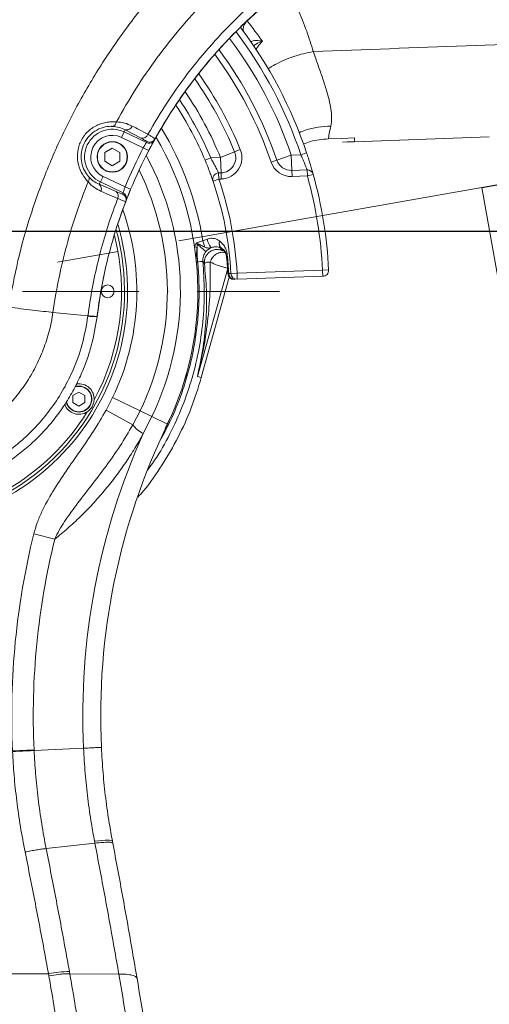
# Model space of a CAD drawing. Header units: millimetres. Extents: x 19214 to 26510, y -7957 to -532.
# Tile 136 of 150: x 22160 to 22313, y -2321 to -1999. Entities that reach past the tile are written whole.
import ezdxf

# ---------------------------------------------------------------- set-up
doc = ezdxf.new("R2010")
doc.units = ezdxf.units.MM
doc.header["$LTSCALE"] = 0.3175
doc.linetypes.add('ACAD_ISO10W100', pattern=[18, 12, -3, 0, -3])
doc.linetypes.add('CENTER', pattern=[50.8, 31.75, -6.35, 6.35, -6.35])
for name, color, linetype, lineweight in [('1轮廓实线层', 7, 'Continuous', 18), ('7标注层', 4, 'Continuous', 13), ('cen', 2, 'CENTER', 18), ('中心线', 4, 'ACAD_ISO10W100', 20)]:
    doc.layers.add(name, color=color, linetype=linetype, lineweight=lineweight)
doc.styles.add('标准汉字', font='gbenor.shx', dxfattribs={"bigfont": 'gbcbig.shx'})
doc.dimstyles.new('M1：18', dxfattribs={"dimscale": 18, "dimtxt": 3.5, "dimasz": 2.5, "dimexe": 2, "dimexo": 0, "dimgap": 1.5, "dimtad": 1, "dimdec": 1, "dimdsep": 46, "dimtxsty": '标准汉字', "dimcen": 5, "dimdle": 5, "dimclrd": 1, "dimclre": 1, "dimclrt": 256, "dimadec": 4, "dimazin": 2, "dimtfac": 1, "dimtdec": 1, "dimtmove": 0, "dimatfit": 3, "dimfxl": 1, "dimtolj": 1, "dimarcsym": 0})

# ---------------------------------------------------------------- blocks, each defined once
blk = doc.blocks.new('*D23')
at = {"layer": '7标注层', "color": 1, "lineweight": -2, "ltscale": 10, "transparency": 16777216}
for p, q in [((22118.02, -2008.55), (22118.02, -1561.34)), ((22311.04, -2053.51), (22636.23, -1996.17))]:
    blk.add_line(p, q, dxfattribs=at)
blk.add_arc((22118.02, -2087.55), 490.21, 15.2614, 84.7386, dxfattribs=at)
at = {"layer": '7标注层', "color": 1, "transparency": 16777216}
for points in [[(22163.31, -1591.91), (22162.62, -1606.89), (22118.02, -1597.34)], [(22583.62, -1960.15), (22598.26, -1956.87), (22600.78, -2002.42)]]:
    blk.add_solid(points, dxfattribs=at)
at = {"layer": 'Defpoints', "color": 0, "transparency": 16777216}
for p in [(22511.23, -1794.81), (22118.02, -2008.55), (22311.04, -2053.51), (22118.02, -2087.55), (22118.02, -2883.07)]:
    blk.add_point(p, dxfattribs=at)
at = {"layer": '7标注层', "transparency": 16777216, "insert": (22291.37, -1566.94), "char_height": 63, "attachment_point": 5, "rotation": 341.5828, "style": '标准汉字'}
blk.add_mtext('\\A1;80%%d', dxfattribs=at)
blk = doc.blocks.new('*D26')
at = {"layer": '7标注层', "color": 1, "lineweight": -2, "ltscale": 10, "transparency": 16777216}
for p, q in [((22118.02, -2029.32), (22118.02, -1641.83)), ((22868.02, -1808.73), (22868.02, -1641.83)), ((22163.02, -1677.83), (22823.02, -1677.83))]:
    blk.add_line(p, q, dxfattribs=at)
at = {"layer": '7标注层', "color": 1, "transparency": 16777216}
for points in [[(22163.02, -1670.33), (22163.02, -1685.33), (22118.02, -1677.83)], [(22823.02, -1685.33), (22823.02, -1670.33), (22868.02, -1677.83)]]:
    blk.add_solid(points, dxfattribs=at)
at = {"layer": 'Defpoints', "color": 0, "transparency": 16777216}
for p in [(22868.02, -1677.83), (22868.02, -1808.73), (22118.02, -2029.32)]:
    blk.add_point(p, dxfattribs=at)
at = {"layer": '7标注层', "transparency": 16777216, "insert": (22493.02, -1619.33), "char_height": 63, "attachment_point": 5, "style": '标准汉字'}
blk.add_mtext('\\A1;750', dxfattribs=at)
blk = doc.blocks.new('*D30')
at = {"layer": '7标注层', "color": 1, "lineweight": -2, "ltscale": 10, "transparency": 16777216}
for p, q in [((22118.02, -1312.58), (24046.52, -1312.58)), ((24010.52, -1357.58), (24010.52, -2772.55)), ((23623.2, -2817.55), (24046.52, -2817.55))]:
    blk.add_line(p, q, dxfattribs=at)
at = {"layer": '7标注层', "color": 1, "transparency": 16777216}
for points in [[(24018.02, -1357.58), (24003.02, -1357.58), (24010.52, -1312.58)], [(24003.02, -2772.55), (24018.02, -2772.55), (24010.52, -2817.55)]]:
    blk.add_solid(points, dxfattribs=at)
at = {"layer": 'Defpoints', "color": 0, "transparency": 16777216}
for p in [(22118.02, -1312.58), (23623.2, -2817.55), (24010.52, -2817.55)]:
    blk.add_point(p, dxfattribs=at)
at = {"layer": '7标注层', "transparency": 16777216, "insert": (23952.02, -2065.06), "char_height": 63, "attachment_point": 5, "rotation": 90, "style": '标准汉字'}
blk.add_mtext('\\A1;1505', dxfattribs=at)
blk = doc.blocks.new('*D32')
at = {"layer": '7标注层', "color": 1, "lineweight": -2, "ltscale": 10, "transparency": 16777216}
for p, q in [((21388.46, -2067.84), (23907.11, -2067.84)), ((23871.11, -2112.84), (23871.11, -2772.49)), ((23622.99, -2817.49), (23907.11, -2817.49))]:
    blk.add_line(p, q, dxfattribs=at)
at = {"layer": '7标注层', "color": 1, "transparency": 16777216}
for points in [[(23878.61, -2112.84), (23863.61, -2112.84), (23871.11, -2067.84)], [(23863.61, -2772.49), (23878.61, -2772.49), (23871.11, -2817.49)]]:
    blk.add_solid(points, dxfattribs=at)
at = {"layer": 'Defpoints', "color": 0, "transparency": 16777216}
for p in [(21388.46, -2067.84), (23622.99, -2817.49), (23871.11, -2817.49)]:
    blk.add_point(p, dxfattribs=at)
at = {"layer": '7标注层', "transparency": 16777216, "insert": (23812.61, -2442.66), "char_height": 63, "attachment_point": 5, "rotation": 90, "style": '标准汉字'}
blk.add_mtext('\\A1;749.7', dxfattribs=at)
blk = doc.blocks.new('*D36')
at = {"layer": '7标注层', "color": 1, "lineweight": -2, "ltscale": 10, "transparency": 16777216}
for p, q in [((22295.06, -1891.55), (20467.77, -1891.55)), ((20503.77, -1936.55), (20503.77, -2042.55)), ((21988.85, -2087.55), (20467.77, -2087.55))]:
    blk.add_line(p, q, dxfattribs=at)
at = {"layer": '7标注层', "color": 1, "transparency": 16777216}
for points in [[(20511.27, -1936.55), (20496.27, -1936.55), (20503.77, -1891.55)], [(20496.27, -2042.55), (20511.27, -2042.55), (20503.77, -2087.55)]]:
    blk.add_solid(points, dxfattribs=at)
at = {"layer": 'Defpoints', "color": 0, "transparency": 16777216}
for p in [(22295.06, -1891.55), (20503.77, -2087.55), (21988.85, -2087.55)]:
    blk.add_point(p, dxfattribs=at)
at = {"layer": '7标注层', "transparency": 16777216, "insert": (20445.27, -1989.55), "char_height": 63, "attachment_point": 5, "rotation": 90, "style": '标准汉字'}
blk.add_mtext('\\A1;196', dxfattribs=at)

msp = doc.modelspace()

# ---------------------------------------------------------------- linework, layer by layer
at = {"layer": '1轮廓实线层', "ltscale": 10}
for p, q in [((22193.066, -2037.17), (22193.928, -2035.367)), ((22194.252, -2034.688), (22193.928, -2035.367)), ((22193.928, -2035.367), (22201.193, -2038.841)), ((22199.442, -2037.408), (22194.252, -2034.688)), ((22313.438, -2037.01), (22269.257, -2038.552)), ((22200.161, -2040.563), (22193.066, -2037.17)), ((22201.934, -2041.488), (22203.805, -2038.006)), ((22266.849, -2038.636), (22265.372, -2038.688)), ((22269.257, -2038.552), (22266.849, -2038.636)), ((22269.257, -2037.594), (22269.257, -2038.435)), ((22269.257, -2038.435), (22269.257, -2038.446)), ((22269.257, -2038.446), (22269.257, -2038.552)), ((22269.257, -2038.552), (22269.257, -2038.552)), ((22190.016, -2040.687), (22187.539, -2042.117)), ((22187.539, -2042.117), (22187.539, -2044.977)), ((22192.493, -2042.117), (22190.016, -2040.687)), ((22192.493, -2044.977), (22192.493, -2042.117)), ((22200.161, -2040.563), (22201.934, -2041.488)), ((22230.07, -2041.885), (22225.439, -2043.771)), ((22231.922, -2041.13), (22230.07, -2041.885)), ((22243.884, -2044.577), (22248.616, -2042.962)), ((22248.616, -2042.962), (22251.745, -2042.853)), ((22248.79, -2047.959), (22248.616, -2042.962)), ((22251.745, -2042.853), (22253.642, -2042.219)), ((22187.539, -2044.977), (22190.016, -2046.407)), ((22190.016, -2046.407), (22192.493, -2044.977)), ((22222.239, -2043.883), (22220.395, -2044.656)), ((22222.239, -2043.883), (22225.439, -2043.771)), ((22225.614, -2048.768), (22225.439, -2043.771)), ((22241.991, -2045.224), (22243.884, -2044.577)), ((22186.967, -2049.924), (22186.105, -2051.727)), ((22186.967, -2049.924), (22194.176, -2053.371)), ((22224.803, -2048.797), (22225.614, -2048.768)), ((22224.803, -2048.797), (22224.873, -2050.795)), ((22225.684, -2050.767), (22225.614, -2048.768)), ((22248.79, -2047.959), (22253.795, -2047.784)), ((22248.86, -2049.958), (22248.79, -2047.959)), ((22253.865, -2049.783), (22248.86, -2049.958)), ((22253.865, -2049.783), (22253.795, -2047.784)), ((22253.865, -2049.783), (22255.792, -2049.247)), ((22185.741, -2052.489), (22186.105, -2051.727)), ((22185.741, -2052.489), (22191.288, -2054.899)), ((22193.548, -2055.286), (22186.105, -2051.727)), ((22222.982, -2051.446), (22224.873, -2050.795)), ((22225.684, -2050.767), (22224.873, -2050.795)), ((22194.176, -2053.371), (22196.023, -2054.138)), ((22194.551, -2057.81), (22196.023, -2054.138)), ((22216.93, -2072.845), (22217.504, -2071.866)), ((22217.504, -2071.866), (22217.744, -2072.023)), ((22217.683, -2071.696), (22217.774, -2071.887)), ((22217.761, -2072.021), (22217.744, -2072.023)), ((22217.744, -2072.023), (22217.749, -2073.269)), ((22219.674, -2070.974), (22221.032, -2070.461)), ((22219.674, -2070.974), (22220.297, -2073.114)), ((22225.088, -2071.026), (22225.176, -2071.087)), ((22216.93, -2072.845), (22217.749, -2073.269)), ((22225.793, -2073.435), (22225.65, -2073.363)), ((22225.65, -2073.363), (22225.799, -2073.641)), ((22225.753, -2073.886), (22225.712, -2073.865)), ((22225.799, -2073.641), (22225.793, -2073.435)), ((22226, -2074.009), (22226.133, -2074.249)), ((22227.64, -2075.598), (22227.369, -2075.627)), ((22220.154, -2078.415), (22219.652, -2077.709)), ((22227.407, -2075.99), (22227.409, -2076.005)), ((22227.802, -2080.108), (22217.854, -2115.422)), ((22228.863, -2081.71), (22230.86, -2081.605)), ((22230.86, -2081.605), (22258.846, -2080.628)), ((22230.86, -2081.605), (22230.93, -2083.604)), ((22258.846, -2080.628), (22260.844, -2080.53)), ((22258.846, -2080.628), (22258.916, -2082.627)), ((22228.324, -2082.92), (22219.148, -2115.784)), ((22258.916, -2082.627), (22230.93, -2083.604)), ((22182.04, -2095.547), (22170.595, -2094.43)), ((22213.085, -2118.406), (22214.454, -2114.407)), ((22219.148, -2115.784), (22217.854, -2115.422)), ((22179.071, -2120.507), (22177.088, -2121.652)), ((22181.054, -2121.652), (22179.071, -2120.507)), ((22177.088, -2121.652), (22177.088, -2123.942)), ((22177.088, -2123.942), (22179.071, -2125.087)), ((22179.071, -2125.087), (22181.054, -2123.942)), ((22181.054, -2123.942), (22181.054, -2121.652)), ((22187.955, -2126.477), (22190.091, -2122.331)), ((22190.091, -2122.331), (22199.086, -2126.673)), ((22187.955, -2126.477), (22196.709, -2131.275)), ((22199.086, -2126.673), (22196.709, -2131.275)), ((22202.93, -2128.528), (22199.086, -2126.673)), ((22202.93, -2128.528), (22200.164, -2134.129)), ((22208.077, -2131.011), (22202.93, -2128.528)), ((22207.33, -2132.422), (22208.878, -2129.162)), ((22164.318, -2166.962), (22171.184, -2168.656)), ((22157.326, -2237.997), (22164.39, -2237.674)), ((22164.39, -2237.674), (22164.399, -2237.861)), ((22180.594, -2237.109), (22164.399, -2237.861)), ((22184.308, -2268.184), (22168.352, -2269.957)), ((22190.047, -2267.547), (22190.168, -2268.186)), ((22169.123, -2310.929), (22070.455, -2310.929)), ((22169.242, -2311.591), (22169.123, -2310.929)), ((22192.145, -2311.026), (22176.112, -2310.944))]:
    msp.add_line(p, q, dxfattribs=at)
at = {"layer": '1轮廓实线层', "lineweight": 20, "ltscale": 10}
for points in [[(22260.794, -2037.622), (22265.025, -2037.466), (22269.257, -2037.31)], [(22191.803, -2057.126), (22189.249, -2056.022), (22186.252, -2054.726)], [(22191.865, -2065.31), (22194.334, -2058.374), (22194.398, -2058.209)], [(22227.369, -2075.627), (22227.402, -2075.94), (22227.407, -2075.99)], [(22185.005, -2095.837), (22186.141, -2088.181), (22187.227, -2082.519)], [(22190.047, -2267.547), (22189.926, -2267.413), (22189.619, -2267.314), (22189.131, -2267.254), (22188.466, -2267.231), (22187.629, -2267.246), (22186.63, -2267.3), (22185.477, -2267.391), (22184.182, -2267.518)]]:
    msp.add_lwpolyline(points, dxfattribs=at)
at = {"layer": '1轮廓实线层', "ltscale": 10}
for centre, radius in [((22190.016, -2043.547), 5), ((22190.016, -2043.547), 4.9), ((22188.516, -2087.547), 2.1)]:
    msp.add_circle(centre, radius, dxfattribs=at)
at = {"layer": '1轮廓实线层', "lineweight": 20, "ltscale": 10}
for centre, radius, start, end in [((22343.794, -2115.486), 160, 128.59759, 150.91564), ((22118.016, -2087.547), 143, 18.48044, 37.17084), ((22118.016, -2087.547), 138, 18.84928, 36.87373), ((22118.016, -2087.547), 141, 18.48044, 37.07497), ((22118.016, -2087.547), 131, 18.84928, 36.32207), ((22118.016, -2087.547), 133, 18.84928, 36.47841), ((22118.016, -2087.547), 123, 22.17127, 35.37517), ((22118.016, -2087.547), 121, 22.17127, 35.11757), ((22118.016, -2087.547), 116, 22.17127, 34.2447), ((22118.016, -2087.547), 111, 22.73108, 33.26358), ((22118.016, -2087.547), 113, 22.73108, 33.65928), ((22189.698, -2031.911), 1.648, 280.28999, 354.55198), ((22194.675, -2032.857), 1.879, 257.00268, 342.6658), ((22190.016, -2043.547), 9.067, 64.44491, 244.44491), ((22190.016, -2043.547), 7.069, 64.44491, 244.44491), ((22199.865, -2035.575), 1.882, 257.00024, 342.84823), ((22118.016, -2087.547), 100, 334.23744, 30.27507), ((22118.016, -2087.547), 103, 9.25958, 31.1691), ((22342.932, -2117.289), 162, 150.91564, 151.03666), ((22202.056, -2037.037), 2, 244.43193, 308.6346), ((22202.222, -2036.738), 1.999, 244.42387, 330.89955), ((22202.058, -2037.039), 1.998, 308.64415, 331.03599), ((22343.794, -2115.486), 160, 150.91564, 151.03666), ((22343.794, -2115.486), 162, 152.45211, 157.45393), ((22343.794, -2115.486), 160, 152.45211, 157.45393), ((22118.016, -2087.547), 94.286, 334.23744, 28.16771), ((22225.439, -2043.771), 5, 272, 22.17127), ((22225.439, -2043.771), 7, 272, 22.17127), ((22248.616, -2042.962), 7, 198.84928, 272), ((22248.616, -2042.962), 5, 198.84928, 272), ((22180.913, -2050.701), 1.51, 319.35122, 29.14548), ((22118.016, -2087.547), 90.018, 334.23744, 26.17841), ((22224.873, -2050.795), 2, 92, 198.97985), ((22253.865, -2049.783), 2, 15.53519, 92), ((22118.016, -2087.547), 141, 2.81273, 15.53519), ((22118.016, -2087.547), 143, 2.81273, 15.53519), ((22184.672, -2053.91), 1.778, 332.67884, 53.04823), ((22118.016, -2087.547), 111, 3.01414, 18.97985), ((22118.016, -2087.547), 113, 3.01414, 18.97985), ((22190.223, -2056.319), 1.775, 332.94635, 53.11712), ((22344.656, -2113.683), 162, 158.87079, 159.02372), ((22192.531, -2057.494), 1.999, 339.03943, 64.46703), ((22192.685, -2057.091), 2, 4.21789, 64.45856), ((22343.794, -2115.486), 160, 158.87079, 159.02372), ((22192.688, -2057.09), 1.998, 338.87158, 4.21026), ((22118.016, -2087.547), 80.029, 334.23744, 19.51621), ((22118.016, -2087.547), 77, 270, 16.4119), ((22118.016, -2087.547), 76, 240, 15.36181), ((22118.016, -2087.547), 75, 331.71736, 14.07126), ((22227.189, -2071.814), 2.139, 160.15734, 229.2664), ((22118.016, -2087.547), 110, 3.02319, 6.22092), ((22118.016, -2087.547), 110.273, 3.02236, 6.22092), ((22229.86, -2081.64), 2, 183.02319, 272), ((22230.048, -2081.724), 1.912, 180.27161, 269.20011), ((22230.86, -2081.605), 2, 183.01414, 272), ((22258.846, -2080.628), 2, 272, 2.81273), ((22184.77, -2076.949), 18.889, 261.65224, 270.71296), ((22179.071, -2122.797), 4.15, 330, 108.17788), ((22179.071, -2122.797), 4.25, 330, 106.13755), ((22179.071, -2122.797), 4.25, 60, 106.13755), ((22179.071, -2122.797), 5, 356.71389, 98.51321), ((22179.071, -2122.797), 4.25, 193.86245, 330), ((22179.071, -2122.797), 4.25, 193.86245, 330), ((22179.071, -2122.797), 4.15, 192.5283, 330), ((22118.016, -2087.547), 75, 271.71736, 328.28264), ((22179.071, -2122.797), 5, 201.48679, 303.28611), ((22406.209, -2226.633), 220, 154.23744, 182.6611), ((22205.359, -2124.321), 11.099, 218.79661, 242.08879), ((22406.209, -2226.633), 225.858, 155.82234, 182.65853), ((22406.209, -2226.633), 249.142, 166.14276, 182.6143), ((22406.209, -2226.633), 242.071, 166.14276, 182.6143), ((22176.882, -2353.267), 43.043, 91.19545, 100.38461)]:
    msp.add_arc(centre, radius, start, end, dxfattribs=at)
at = {"layer": '1轮廓实线层', "ltscale": 10}
for points, knots in [([(22193.279, -1904.385), (22189.693, -1907.002), (22182.283, -1912.409), (22171.303, -1921.428), (22160.389, -1931.287), (22149.847, -1941.815), (22139.761, -1952.953), (22129.916, -1965.03), (22120.438, -1978.098), (22111.43, -1992.149), (22103.222, -2006.732), (22095.902, -2021.724), (22089.51, -2037.066), (22084.063, -2052.688), (22079.475, -2068.546), (22077.225, -2079.253), (22076.101, -2084.601)], [0, 0, 0, 0, 26641.2381027, 55048.231328, 83543.9866321, 112065.3811983, 140552.6178452, 168952.4442329, 199921.4406608, 230970.5271195, 262021.3246331, 292992.6603279, 323687.3122998, 354452.3138789, 385222.5091005, 415924.2593225, 415924.2593225, 415924.2593225, 415924.2593225]), ([(22156.103, -2092.714), (22157.032, -2087.62), (22158.892, -2077.433), (22163.18, -2062.327), (22168.571, -2047.448), (22175.101, -2033.001), (22182.615, -2019.212), (22191.092, -2006.026), (22200.524, -1993.476), (22210.021, -1982.576), (22219.219, -1973.278), (22227.956, -1965.36), (22237.039, -1957.937), (22243.313, -1953.451), (22246.449, -1951.209)], [0, 0, 0, 0, 31636.6435388, 63272.7875683, 95797.0509245, 128321.1162569, 160314.4593376, 192308.1928373, 225215.4705036, 258123.9470126, 283298.2843451, 308473.2255921, 334030.2108961, 359587.5964826, 359587.5964826, 359587.5964826, 359587.5964826]), ([(22254.024, -1964.614), (22251.074, -1966.597), (22245.175, -1970.563), (22236.556, -1977.284), (22228.185, -1984.59), (22220.002, -1992.655), (22212.127, -2001.435), (22204.605, -2011.01), (22197.571, -2021.183), (22193.416, -2028.44), (22191.338, -2032.068)], [0, 0, 0, 0, 29541.9147954, 59083.4861422, 89123.3667572, 119162.2539952, 150645.6912454, 182128.309294, 214313.6474829, 246498.6110721, 246498.6110721, 246498.6110721, 246498.6110721]), ([(22201.663, -2036.13), (22203.807, -2032.481), (22208.111, -2025.156), (22215.541, -2014.925), (22223.603, -2005.325), (22232.343, -1996.387), (22241.674, -1988.186), (22249.893, -1981.934), (22254.97, -1978.563), (22256.683, -1977.427)], [0, 0, 0, 0, 33071.6104989, 66395.2389794, 99740.2329119, 133087.0863544, 167392.0267266, 201699.5187517, 219162.4503042, 219162.4503042, 219162.4503042, 219162.4503042]), ([(22243.979, -1990.439), (22241.569, -1992.429), (22236.75, -1996.411), (22229.815, -2003.067), (22223.15, -2010.231), (22216.503, -2018.362), (22209.97, -2027.45), (22205.974, -2034.282), (22203.969, -2037.711)], [0, 0, 0, 0, 29474.0882465, 58946.9698573, 88981.0854249, 119014.245209, 153929.5169379, 189099.6416433, 189099.6416433, 189099.6416433, 189099.6416433]), ([(22250.749, -1995.048), (22251.759, -1997.503), (22253.689, -2002.191), (22255.122, -2006.834), (22255.805, -2009.046)], [0, 0, 0, 0, 38987.1876604, 74436.2542914, 74436.2542914, 74436.2542914, 74436.2542914]), ([(22233.6, -1999.699), (22233.519, -1999.799), (22233.173, -2000.225), (22232.887, -2001.042), (22232.788, -2002.034), (22233.056, -2002.537), (22233.191, -2002.789)], [0, 0, 0, 0, 12231.6484169, 52112.9759637, 91994.3035104, 131875.6310572, 131875.6310572, 131875.6310572, 131875.6310572]), ([(22234.127, -1999.016), (22234.127, -1999.016), (22235.901, -2001.216), (22237.545, -2003.442), (22239.189, -2005.668)], [0, 0, 0, 0, 0.2540544, 47138.6440807, 47138.6440807, 47138.6440807, 47138.6440807]), ([(22235.496, -2006.014), (22235.481, -2005.907), (22235.451, -2005.684), (22236.118, -2005.489), (22237.305, -2005.421), (22238.469, -2005.54), (22239.185, -2005.667), (22239.189, -2005.668)], [0, 0, 0, 0, 31407.168487, 65332.1200128, 106282.6147691, 161797.0039938, 162162.8620934, 162162.8620934, 162162.8620934, 162162.8620934]), ([(22239.189, -2005.668), (22239.184, -2005.669), (22238.409, -2005.925), (22237.227, -2006.424), (22236.467, -2007.077), (22236.185, -2007.319)], [0, 0, 0, 0, 413.7917296, 65934.2086371, 104663.8932469, 104663.8932469, 104663.8932469, 104663.8932469]), ([(22239.189, -2005.668), (22238.645, -2006.248), (22237.827, -2007.121), (22237.192, -2008.131), (22236.98, -2008.469)], [0, 0, 0, 0, 49469.5428791, 74380.8972203, 74380.8972203, 74380.8972203, 74380.8972203]), ([(22355.83, -2005.303), (22339.159, -2005.925), (22305.818, -2007.168), (22272.476, -2008.42), (22255.805, -2009.046)], [0, 0, 0, 0, 37295.0442083, 74590.0804504, 74590.0804504, 74590.0804504, 74590.0804504]), ([(22255.805, -2009.046), (22254.721, -2009.259), (22252.552, -2009.686), (22249.361, -2010.65), (22246.278, -2011.84), (22243.439, -2013.188), (22241.742, -2014.227), (22240.946, -2014.714)], [0, 0, 0, 0, 33221.6854934, 66443.3734251, 99665.0558316, 132886.7351572, 162227.0838057, 162227.0838057, 162227.0838057, 162227.0838057]), ([(22255.805, -2009.046), (22256.337, -2010.549), (22257.41, -2013.58), (22258.904, -2017.838), (22260.118, -2021.608), (22261.032, -2024.961), (22261.633, -2027.96), (22261.929, -2030.911), (22261.679, -2032.58), (22261.547, -2033.457)], [0, 0, 0, 0, 31469.4932619, 63421.7667117, 96926.8769422, 123812.5174745, 152844.8024336, 184626.0285254, 219792.5519032, 219792.5519032, 219792.5519032, 219792.5519032]), ([(22182.058, -2051.684), (22181.418, -2050.927), (22180.155, -2049.432), (22178.81, -2046.212), (22178.431, -2042.698), (22179.154, -2039.165), (22180.733, -2036.499), (22182.501, -2034.746), (22184.058, -2033.64), (22185.748, -2032.825), (22187.506, -2032.285), (22189.229, -2032.029), (22190.501, -2032.007), (22191.169, -2032.055), (22191.338, -2032.068)], [0, 0, 0, 0, 43717.4084181, 86311.5735903, 125961.441723, 166592.8771348, 209727.2665281, 232557.139957, 255395.1026575, 279120.2346958, 302857.31817, 327401.5741865, 351961.0973523, 360296.3936995, 360296.3936995, 360296.3936995, 360296.3936995]), ([(22189.992, -2033.533), (22189.862, -2033.529), (22188.974, -2033.506), (22187.069, -2033.731), (22184.281, -2034.958), (22181.925, -2037.074), (22180.366, -2039.761), (22179.701, -2042.67), (22179.882, -2045.554), (22180.839, -2048.196), (22181.762, -2049.368), (22182.231, -2049.966)], [0, 0, 0, 0, 6505.9939544, 44283.7761307, 80552.5977587, 115732.9838887, 149305.5422138, 180713.157521, 210847.9395747, 242835.1934884, 276033.1612255, 276033.1612255, 276033.1612255, 276033.1612255]), ([(22194.252, -2034.688), (22193.592, -2034.38), (22192.257, -2033.758), (22190.752, -2033.608), (22189.992, -2033.533)], [0, 0, 0, 0, 36703.0333213, 74139.2476522, 74139.2476522, 74139.2476522, 74139.2476522]), ([(22191.338, -2032.068), (22192.23, -2032.149), (22194.035, -2032.314), (22195.651, -2033.046), (22196.469, -2033.417)], [0, 0, 0, 0, 36611.6087686, 74144.0525686, 74144.0525686, 74144.0525686, 74144.0525686]), ([(22196.469, -2033.417), (22197.282, -2033.842), (22199.014, -2034.746), (22200.745, -2035.65), (22201.663, -2036.13)], [0, 0, 0, 0, 34819.0560758, 74161.5462289, 74161.5462289, 74161.5462289, 74161.5462289]), ([(22261.547, -2033.457), (22260.146, -2033.539), (22257.342, -2033.703), (22253.835, -2034.479), (22251.856, -2035.306), (22251.152, -2035.6)], [0, 0, 0, 0, 41025.4031531, 82050.8154852, 104704.4372047, 104704.4372047, 104704.4372047, 104704.4372047]), ([(22261.547, -2033.457), (22261.355, -2034.322), (22260.971, -2036.052), (22260.853, -2037.099), (22260.794, -2037.622)], [0, 0, 0, 0, 37224.4379134, 74434.8312856, 74434.8312856, 74434.8312856, 74434.8312856]), ([(22201.663, -2036.13), (22202.014, -2036.332), (22202.729, -2036.746), (22203.652, -2037.338), (22203.991, -2037.629), (22203.972, -2037.702), (22203.969, -2037.711)], [0, 0, 0, 0, 32056.6745638, 65281.1769391, 123639.4931737, 131533.5973073, 131533.5973073, 131533.5973073, 131533.5973073]), ([(22201.359, -2038.542), (22201.36, -2038.537), (22201.363, -2038.499), (22201.022, -2038.256), (22199.987, -2037.701), (22199.442, -2037.408)], [0, 0, 0, 0, 6275.1850029, 52681.2989744, 104366.4901194, 104366.4901194, 104366.4901194, 104366.4901194]), ([(22200.161, -2040.563), (22200.273, -2040.367), (22200.498, -2039.975), (22200.808, -2039.459), (22201.047, -2039.072), (22201.17, -2038.877), (22201.187, -2038.85), (22201.193, -2038.841)], [0, 0, 0, 0, 35558.0263313, 71125.7643615, 106679.0207998, 142163.6732236, 161702.8811295, 161702.8811295, 161702.8811295, 161702.8811295]), ([(22203.805, -2038.006), (22203.795, -2038.025), (22203.765, -2038.08), (22203.546, -2038.475), (22203.117, -2039.26), (22202.555, -2040.305), (22202.141, -2041.094), (22201.934, -2041.488)], [0, 0, 0, 0, 19692.8181707, 55377.867235, 90959.6969056, 126390.9234206, 161730.9626433, 161730.9626433, 161730.9626433, 161730.9626433]), ([(22260.794, -2037.622), (22258.764, -2037.773), (22255.947, -2037.983), (22253.34, -2039.018), (22252.612, -2039.307)], [0, 0, 0, 0, 53628.9970326, 74402.7216621, 74402.7216621, 74402.7216621, 74402.7216621]), ([(22269.257, -2037.31), (22269.257, -2037.359), (22269.257, -2037.458), (22269.257, -2037.548), (22269.257, -2037.594)], [0, 0, 0, 0, 37237.7173207, 74475.3331136, 74475.3331136, 74475.3331136, 74475.3331136]), ([(22253.795, -2047.784), (22253.776, -2047.732), (22253.736, -2047.626), (22253.424, -2046.809), (22252.943, -2045.608), (22252.359, -2044.217), (22251.932, -2043.269), (22251.745, -2042.853)], [0, 0, 0, 0, 32918.031682, 66013.0983284, 99786.4757155, 134851.3401894, 162194.3408919, 162194.3408919, 162194.3408919, 162194.3408919]), ([(22253.642, -2042.219), (22253.838, -2042.812), (22254.286, -2044.171), (22254.899, -2046.153), (22255.402, -2047.862), (22255.73, -2049.023), (22255.771, -2049.173), (22255.792, -2049.247)], [0, 0, 0, 0, 27019.3676658, 61869.7932835, 95671.9593894, 128973.3631338, 162189.1035552, 162189.1035552, 162189.1035552, 162189.1035552]), ([(22222.982, -2051.446), (22222.958, -2051.376), (22222.91, -2051.236), (22222.53, -2050.149), (22221.943, -2048.541), (22221.204, -2046.617), (22220.649, -2045.271), (22220.395, -2044.656)], [0, 0, 0, 0, 32883.5620673, 65629.2671419, 98719.2099937, 133014.2232704, 161876.6495784, 161876.6495784, 161876.6495784, 161876.6495784]), ([(22222.239, -2043.883), (22222.491, -2044.327), (22223.037, -2045.29), (22223.768, -2046.679), (22224.352, -2047.848), (22224.731, -2048.642), (22224.779, -2048.745), (22224.803, -2048.797)], [0, 0, 0, 0, 29916.2603714, 64947.1605637, 98020.8711842, 130087.193776, 161888.5695525, 161888.5695525, 161888.5695525, 161888.5695525]), ([(22182.231, -2049.966), (22182.759, -2050.491), (22183.826, -2051.554), (22185.098, -2052.175), (22185.741, -2052.489)], [0, 0, 0, 0, 36612.116273, 74070.2337918, 74070.2337918, 74070.2337918, 74070.2337918]), ([(22182.058, -2051.684), (22180.749, -2055.103), (22178.129, -2061.94), (22174.96, -2072.548), (22172.384, -2083.379), (22171.115, -2090.738), (22170.595, -2094.43), (22170.595, -2094.43)], [0, 0, 0, 0, 32495.9554179, 64992.2345278, 98058.4223846, 131125.1927757, 131125.3700432, 131125.3700432, 131125.3700432, 131125.3700432]), ([(22186.252, -2054.726), (22185.497, -2054.353), (22183.968, -2053.598), (22182.7, -2052.328), (22182.058, -2051.684)], [0, 0, 0, 0, 36570.8451794, 74071.8844747, 74071.8844747, 74071.8844747, 74071.8844747]), ([(22191.288, -2054.899), (22191.368, -2054.934), (22192.011, -2055.213), (22193.062, -2055.646), (22193.278, -2055.675), (22193.392, -2055.69)], [0, 0, 0, 0, 6508.6254497, 52340.276055, 104272.6573618, 104272.6573618, 104272.6573618, 104272.6573618]), ([(22193.548, -2055.286), (22193.556, -2055.257), (22193.574, -2055.199), (22193.682, -2054.847), (22193.842, -2054.346), (22194.017, -2053.822), (22194.134, -2053.49), (22194.176, -2053.371)], [0, 0, 0, 0, 35282.1560095, 70624.9831903, 106096.2458503, 141683.1357374, 161588.7302758, 161588.7302758, 161588.7302758, 161588.7302758]), ([(22196.023, -2054.138), (22195.928, -2054.367), (22195.663, -2055.007), (22195.256, -2056.015), (22194.876, -2056.975), (22194.615, -2057.645), (22194.572, -2057.755), (22194.551, -2057.81)], [0, 0, 0, 0, 19759.4501882, 55119.9255556, 90519.5926253, 126003.5713354, 161587.8799006, 161587.8799006, 161587.8799006, 161587.8799006]), ([(22182.04, -2095.547), (22182.04, -2095.547), (22182.426, -2092.554), (22183.365, -2086.586), (22185.269, -2077.682), (22187.679, -2068.859), (22189.947, -2062.013), (22191.417, -2058.142), (22191.803, -2057.126)], [0, 0, 0, 0, 0.2434525, 36751.0229955, 73501.3242434, 110779.6257649, 148057.4509624, 161317.5703865, 161317.5703865, 161317.5703865, 161317.5703865]), ([(22194.398, -2058.209), (22193.985, -2059.308), (22192.549, -2063.13), (22190.377, -2069.792), (22188.1, -2078.285), (22186.257, -2086.934), (22185.432, -2092.794), (22185.019, -2095.724)], [0, 0, 0, 0, 14689.2182077, 51097.1024563, 87505.550082, 124449.6105705, 161394.2311832, 161394.2311832, 161394.2311832, 161394.2311832]), ([(22194.398, -2058.209), (22194.364, -2058.203), (22194.294, -2058.189), (22193.644, -2057.926), (22192.707, -2057.523), (22191.903, -2057.17), (22191.803, -2057.126)], [0, 0, 0, 0, 32177.5835147, 65561.417258, 123215.6141583, 131405.6429586, 131405.6429586, 131405.6429586, 131405.6429586]), ([(22217.504, -2071.866), (22217.522, -2071.839), (22217.569, -2071.771), (22217.639, -2071.724), (22217.683, -2071.696)], [0, 0, 0, 0, 28322.7017201, 74192.388464, 74192.388464, 74192.388464, 74192.388464]), ([(22217.683, -2071.696), (22217.712, -2071.682), (22218.032, -2071.53), (22218.69, -2071.268), (22219.336, -2071.075), (22219.674, -2070.974)], [0, 0, 0, 0, 4797.9472015, 52349.4604023, 104410.9769955, 104410.9769955, 104410.9769955, 104410.9769955]), ([(22217.774, -2071.887), (22217.766, -2071.907), (22217.757, -2071.931), (22217.749, -2071.977), (22217.746, -2072.002), (22217.744, -2072.023)], [0, 0, 0, 0, 48399.2253929, 57730.6318994, 104409.3649256, 104409.3649256, 104409.3649256, 104409.3649256]), ([(22217.761, -2072.021), (22217.761, -2072.021), (22217.8, -2072.944), (22217.808, -2074.354), (22217.838, -2076.289), (22217.903, -2077.335), (22217.956, -2077.874), (22217.956, -2077.874)], [0, 0, 0, 0, 1.6400238, 75932.959546, 117398.7977567, 161741.8999753, 161743.539999, 161743.539999, 161743.539999, 161743.539999]), ([(22217.774, -2071.887), (22217.77, -2071.931), (22217.765, -2071.976), (22217.761, -2072.021), (22217.761, -2072.021)], [0, 0, 0, 0, 74159.737686, 74192.7767871, 74192.7767871, 74192.7767871, 74192.7767871]), ([(22217.761, -2072.021), (22218.065, -2072.285), (22218.76, -2072.89), (22219.701, -2073.707), (22220.442, -2074.352), (22220.585, -2074.476), (22220.656, -2074.538)], [0, 0, 0, 0, 27072.8937242, 61899.2804441, 96725.6690287, 131552.1560196, 131552.1560196, 131552.1560196, 131552.1560196]), ([(22220.297, -2073.114), (22219.909, -2072.916), (22219.139, -2072.522), (22218.226, -2072.097), (22217.774, -2071.887)], [0, 0, 0, 0, 37455.7996405, 74196.0420487, 74196.0420487, 74196.0420487, 74196.0420487]), ([(22221.032, -2070.461), (22221.307, -2070.37), (22222.073, -2070.118), (22222.899, -2070.162), (22224.011, -2070.397), (22224.565, -2070.721), (22225.088, -2071.026)], [0, 0, 0, 0, 24809.1304584, 68953.0555004, 72354.1569711, 131590.4152632, 131590.4152632, 131590.4152632, 131590.4152632]), ([(22225.176, -2071.087), (22225.662, -2071.512), (22226.48, -2072.227), (22227.142, -2073.535), (22227.498, -2074.618), (22227.595, -2075.291), (22227.64, -2075.598)], [0, 0, 0, 0, 51552.1522349, 86682.4732868, 111097.7389813, 131606.5084531, 131606.5084531, 131606.5084531, 131606.5084531]), ([(22217.749, -2073.269), (22217.731, -2073.682), (22217.701, -2074.397), (22217.506, -2075.406), (22217.415, -2076.209), (22217.444, -2076.804), (22217.477, -2077.166), (22217.494, -2077.343), (22217.503, -2077.429), (22217.506, -2077.457)], [0, 0, 0, 0, 64693.5909825, 111967.9594473, 158038.3716154, 191510.1452935, 205646.6104876, 214699.048326, 219088.8802103, 219088.8802103, 219088.8802103, 219088.8802103]), ([(22220.656, -2074.538), (22220.482, -2074.764), (22220.133, -2075.217), (22219.803, -2076.013), (22219.617, -2076.854), (22219.64, -2077.424), (22219.652, -2077.709)], [0, 0, 0, 0, 32860.8556367, 65738.4676681, 98636.6837435, 131554.2393576, 131554.2393576, 131554.2393576, 131554.2393576]), ([(22220.154, -2078.415), (22220.15, -2078.047), (22220.142, -2077.311), (22220.494, -2076.25), (22221.089, -2075.314), (22221.912, -2074.564), (22222.9, -2074.052), (22223.985, -2073.818), (22225.102, -2073.855), (22225.79, -2074.118), (22226.133, -2074.249)], [0, 0, 0, 0, 30786.0833651, 61572.2409923, 92357.9062054, 123143.2930084, 153928.6898837, 184714.3824497, 215500.5745298, 246286.6975901, 246286.6975901, 246286.6975901, 246286.6975901]), ([(22222.477, -2073.222), (22222.477, -2073.222), (22222.026, -2073.346), (22221.276, -2073.439), (22220.578, -2073.207), (22220.297, -2073.114)], [0, 0, 0, 0, 1.6851197, 62510.3846148, 104429.998902, 104429.998902, 104429.998902, 104429.998902]), ([(22222.477, -2073.221), (22222.176, -2073.365), (22221.737, -2073.573), (22221.081, -2074.084), (22220.795, -2074.389), (22220.656, -2074.538)], [0, 0, 0, 0, 55462.1452655, 80672.9339335, 104424.1570511, 104424.1570511, 104424.1570511, 104424.1570511]), ([(22227.287, -2074.986), (22227.031, -2074.911), (22226.52, -2074.763), (22225.703, -2074.765), (22224.896, -2074.933), (22224.125, -2075.277), (22223.427, -2075.776), (22222.833, -2076.412), (22222.356, -2077.153), (22222.165, -2077.704), (22222.07, -2077.98)], [0, 0, 0, 0, 30792.7618401, 61585.5477561, 92378.2084431, 123170.8090917, 153963.4229208, 184756.1337688, 215549.0009905, 246341.8451735, 246341.8451735, 246341.8451735, 246341.8451735]), ([(22225.65, -2073.363), (22225.65, -2073.363), (22225.285, -2073.187), (22224.54, -2072.959), (22223.377, -2072.959), (22222.701, -2073.156), (22222.478, -2073.221)], [0, 0, 0, 0, 1.8933599, 61198.647561, 108354.5806066, 131601.9536996, 131601.9536996, 131601.9536996, 131601.9536996]), ([(22225.346, -2073.685), (22225.428, -2073.668), (22225.578, -2073.638), (22225.73, -2073.637), (22225.799, -2073.641), (22225.799, -2073.641)], [0, 0, 0, 0, 57363.4644795, 104454.5832206, 104455.7499198, 104455.7499198, 104455.7499198, 104455.7499198]), ([(22225.712, -2073.865), (22225.676, -2073.849), (22225.485, -2073.76), (22225.426, -2073.725), (22225.349, -2073.686), (22225.346, -2073.685)], [0, 0, 0, 0, 19017.1967222, 100758.9743861, 104455.1614201, 104455.1614201, 104455.1614201, 104455.1614201]), ([(22225.346, -2073.685), (22225.378, -2073.699), (22225.48, -2073.744), (22225.592, -2073.801), (22225.73, -2073.873), (22225.78, -2073.899), (22225.801, -2073.91), (22225.822, -2073.921), (22225.845, -2073.932), (22225.875, -2073.947), (22225.934, -2073.976), (22226.011, -2074.014), (22226.12, -2074.07), (22226.548, -2074.318), (22227.083, -2074.736), (22227.317, -2075.647), (22227.409, -2076.005)], [0, 0, 0, 0, 14453.3481109, 46539.0947723, 53424.8027962, 55375.7677163, 57012.5706801, 57328.0466549, 59296.199789, 61235.4638978, 63901.9706302, 74757.4993679, 89905.7479522, 113238.9569579, 298773.725032, 418546.6415811, 418546.6415811, 418546.6415811, 418546.6415811]), ([(22227.369, -2075.627), (22227.355, -2075.53), (22227.332, -2075.366), (22227.243, -2075.012), (22227.044, -2074.534), (22226.616, -2073.927), (22226.108, -2073.623), (22225.793, -2073.435)], [0, 0, 0, 0, 10359.4235125, 17584.8744526, 43195.812032, 88224.5631338, 161851.5056275, 161851.5056275, 161851.5056275, 161851.5056275]), ([(22219.652, -2077.709), (22219.878, -2081.014), (22220.331, -2087.623), (22219.786, -2097.561), (22218.347, -2107.397), (22215.938, -2117.045), (22212.623, -2126.425), (22208.353, -2135.395), (22204.612, -2142.015), (22202.054, -2145.432), (22201.48, -2146.199)], [0, 0, 0, 0, 33707.9412538, 67415.8019347, 101123.1886474, 134830.3645768, 168537.6104475, 202244.9833985, 235952.3563663, 245701.8549083, 245701.8549083, 245701.8549083, 245701.8549083]), ([(22217.955, -2077.874), (22218.121, -2079.987), (22218.453, -2084.218), (22218.439, -2090.59), (22218.048, -2096.986), (22217.236, -2103.38), (22216.017, -2109.704), (22214.406, -2115.908), (22212.202, -2122.574), (22209.468, -2129.336), (22207.039, -2133.882), (22205.917, -2135.983)], [0, 0, 0, 0, 29126.0396568, 58310.8219754, 87495.604231, 117163.9717072, 146832.3396061, 175958.377595, 205201.994046, 243302.6567469, 276013.9851807, 276013.9851807, 276013.9851807, 276013.9851807]), ([(22217.854, -2115.422), (22218.603, -2112.212), (22220.081, -2105.883), (22221.411, -2096.338), (22222.143, -2087.067), (22222.094, -2080.954), (22222.07, -2077.98)], [0, 0, 0, 0, 34695.5559426, 68413.1285396, 100779.613302, 131432.8916233, 131432.8916233, 131432.8916233, 131432.8916233]), ([(22217.854, -2115.422), (22218.547, -2112.242), (22219.91, -2105.985), (22220.816, -2096.509), (22220.983, -2087.348), (22220.424, -2081.326), (22220.154, -2078.415)], [0, 0, 0, 0, 35043.7443417, 68947.4628457, 101227.1548658, 131429.1536711, 131429.1536711, 131429.1536711, 131429.1536711]), ([(22219.652, -2077.709), (22219.573, -2077.717), (22219.415, -2077.732), (22218.656, -2077.806), (22218.099, -2077.86), (22217.956, -2077.874)], [0, 0, 0, 0, 44492.9081151, 88983.155256, 104402.6057597, 104402.6057597, 104402.6057597, 104402.6057597]), ([(22222.07, -2077.98), (22221.561, -2077.993), (22220.513, -2078.018), (22220.276, -2078.28), (22220.154, -2078.415)], [0, 0, 0, 0, 36052.1450671, 74194.0878022, 74194.0878022, 74194.0878022, 74194.0878022]), ([(22227.802, -2080.108), (22227.678, -2080.027), (22227.432, -2079.866), (22226.23, -2079.517), (22224.496, -2079.016), (22222.881, -2078.326), (22222.07, -2077.98)], [0, 0, 0, 0, 32758.7741595, 65542.07624, 98448.854352, 131594.5874262, 131594.5874262, 131594.5874262, 131594.5874262]), ([(22227.863, -2081.746), (22227.865, -2081.746), (22227.875, -2081.745), (22228.021, -2081.738), (22228.136, -2081.733)], [0, 0, 0, 0, 16011.623579, 74221.9700485, 74221.9700485, 74221.9700485, 74221.9700485]), ([(22228.136, -2081.733), (22228.441, -2081.723), (22228.83, -2081.711), (22228.857, -2081.711), (22228.863, -2081.71)], [0, 0, 0, 0, 58211.9662034, 74223.8051505, 74223.8051505, 74223.8051505, 74223.8051505]), ([(22170.595, -2094.43), (22170.595, -2094.43), (22170.302, -2096.503), (22169.47, -2100.625), (22167.543, -2106.62), (22164.968, -2112.358), (22161.766, -2117.755), (22158.006, -2122.761), (22153.72, -2127.337), (22148.945, -2131.408), (22143.751, -2134.944), (22138.304, -2137.824), (22132.7, -2140.091), (22128.877, -2141.073), (22126.965, -2141.564)], [0, 0, 0, 0, 0.2904037, 30410.2817986, 60920.8470259, 91334.8135689, 121651.57976, 152062.8746584, 182382.2972362, 212922.4035991, 243555.714783, 274096.1030566, 303014.1293036, 331931.4193209, 331931.4193209, 331931.4193209, 331931.4193209]), ([(22170.595, -2094.43), (22169.588, -2094.329), (22167.575, -2094.127), (22163.966, -2093.714), (22160.104, -2093.243), (22157.437, -2092.89), (22156.103, -2092.714)], [0, 0, 0, 0, 32763.6591922, 65527.3182911, 98290.9772969, 131054.6362094, 131054.6362094, 131054.6362094, 131054.6362094]), ([(22127.588, -2151.836), (22129.903, -2151.387), (22134.539, -2150.488), (22141.253, -2148.198), (22147.758, -2145.229), (22153.947, -2141.499), (22159.744, -2137.075), (22165.026, -2132.035), (22169.704, -2126.423), (22173.745, -2120.328), (22177.398, -2113.184), (22180.425, -2104.954), (22181.494, -2098.743), (22182.028, -2095.638)], [0, 0, 0, 0, 28056.6676269, 56195.8275613, 84252.8236582, 113061.423157, 141959.2164491, 170766.8567252, 199564.9183609, 228453.4294321, 257250.460679, 294464.1579328, 331677.2728542, 331677.2728542, 331677.2728542, 331677.2728542]), ([(22185.005, -2095.837), (22184.482, -2099.023), (22183.692, -2103.838), (22181.71, -2110.056), (22179.823, -2114.856), (22177.461, -2119.684), (22174.577, -2124.533), (22171.264, -2129.163), (22167.571, -2133.496), (22163.566, -2137.464), (22159.249, -2141.09), (22154.601, -2144.368), (22149.684, -2147.248), (22144.579, -2149.685), (22139.279, -2151.696), (22133.776, -2153.264), (22129.833, -2154.037), (22127.765, -2154.339), (22127.601, -2154.363)], [0, 0, 0, 0, 51789.6106396, 78256.2944863, 104722.9796935, 134655.1312155, 164587.3248447, 195384.1245305, 226181.0180271, 256152.8658146, 286124.8338884, 316954.9913038, 347785.27686, 377972.2254052, 408159.2438636, 439214.0165356, 470268.7804206, 472954.3904677, 472954.3904677, 472954.3904677, 472954.3904677]), ([(22182.028, -2095.638), (22182.032, -2095.608), (22182.036, -2095.578), (22182.04, -2095.547), (22182.04, -2095.547)], [0, 0, 0, 0, 73948.9192414, 73997.4175357, 73997.4175357, 73997.4175357, 73997.4175357]), ([(22182.04, -2095.547), (22182.789, -2095.616), (22183.984, -2095.725), (22184.859, -2095.765), (22184.964, -2095.738), (22185.019, -2095.724)], [0, 0, 0, 0, 46310.5225447, 73807.9669317, 104136.3186358, 104136.3186358, 104136.3186358, 104136.3186358]), ([(22185.019, -2095.724), (22185.018, -2095.736), (22185.013, -2095.774), (22185.008, -2095.811), (22185.005, -2095.837)], [0, 0, 0, 0, 24456.5137248, 74010.1908345, 74010.1908345, 74010.1908345, 74010.1908345]), ([(22219.148, -2115.784), (22218.111, -2119.121), (22216.036, -2125.795), (22211.694, -2135.363), (22206.43, -2144.422), (22201.956, -2150.973), (22199.014, -2154.257), (22198.403, -2154.939)], [0, 0, 0, 0, 37850.2374363, 75700.4703534, 113550.6918637, 151400.9669758, 161322.9601926, 161322.9601926, 161322.9601926, 161322.9601926]), ([(22181.815, -2126.977), (22182.149, -2126.723), (22182.817, -2126.215), (22183.564, -2125.109), (22183.965, -2124.019), (22184.034, -2123.358), (22184.063, -2123.084)], [0, 0, 0, 0, 36308.645836, 72769.8070737, 106935.5044379, 131123.6550708, 131123.6550708, 131123.6550708, 131123.6550708]), ([(22164.318, -2166.962), (22164.664, -2165.749), (22165.355, -2163.321), (22167.37, -2158.615), (22170.512, -2152.918), (22174.872, -2146.349), (22179.449, -2139.867), (22183.963, -2133.334), (22186.625, -2128.762), (22187.955, -2126.477)], [0, 0, 0, 0, 17512.855619, 35040.1870656, 70997.0622856, 107754.6226926, 144530.4343205, 181284.8147982, 218015.7317927, 218015.7317927, 218015.7317927, 218015.7317927]), ([(22196.709, -2131.275), (22195.352, -2133.598), (22192.638, -2138.245), (22187.968, -2144.828), (22183.048, -2151.216), (22178.399, -2157.167), (22174.933, -2162.002), (22172.615, -2165.696), (22171.661, -2167.67), (22171.184, -2168.656)], [0, 0, 0, 0, 38436.2331838, 76897.2461807, 115881.1928921, 154870.7691368, 186348.6840241, 202237.2933267, 218111.0368413, 218111.0368413, 218111.0368413, 218111.0368413]), ([(22200.164, -2134.129), (22200.049, -2134.336), (22199.039, -2136.166), (22197.042, -2139.552), (22194.019, -2144.181), (22190.799, -2148.631), (22187.299, -2153.017), (22183.556, -2157.261), (22179.555, -2161.351), (22175.433, -2165.183), (22172.6, -2167.498), (22171.184, -2168.656)], [0, 0, 0, 0, 4044.2291603, 35637.6672828, 67233.6527167, 99661.9497668, 132094.0748107, 167581.4451153, 203073.784869, 239251.8116372, 275433.7660975, 275433.7660975, 275433.7660975, 275433.7660975]), ([(22186.446, -2236.847), (22186.373, -2236.85), (22186.225, -2236.855), (22185.029, -2236.908), (22183.213, -2236.99), (22181.467, -2237.069), (22180.594, -2237.109)], [0, 0, 0, 0, 32706.9084323, 65413.8169096, 98120.7254755, 130827.6341711, 130827.6341711, 130827.6341711, 130827.6341711]), ([(22186.446, -2236.847), (22186.606, -2239.627), (22186.925, -2245.186), (22187.809, -2253.489), (22188.852, -2260.948), (22189.697, -2265.613), (22190.047, -2267.547)], [0, 0, 0, 0, 35247.5718368, 70498.3674155, 105755.3676316, 130727.6731285, 130727.6731285, 130727.6731285, 130727.6731285]), ([(22157.336, -2238.202), (22157.99, -2238.17), (22159.298, -2238.107), (22161.18, -2238.017), (22162.933, -2237.932), (22163.91, -2237.885), (22164.399, -2237.861)], [0, 0, 0, 0, 32655.1070253, 65310.2541275, 97965.4414471, 130620.6691325, 130620.6691325, 130620.6691325, 130620.6691325]), ([(22161.467, -2271.086), (22160.936, -2268.314), (22159.874, -2262.77), (22158.69, -2254.373), (22157.813, -2246.182), (22157.49, -2240.78), (22157.336, -2238.202)], [0, 0, 0, 0, 33363.6349875, 66718.1351072, 100065.5278988, 130518.1484277, 130518.1484277, 130518.1484277, 130518.1484277]), ([(22164.399, -2237.861), (22164.399, -2237.861), (22164.522, -2240.377), (22164.87, -2245.646), (22165.689, -2253.641), (22166.843, -2261.833), (22167.816, -2267.256), (22168.352, -2269.956), (22168.352, -2269.957)], [0, 0, 0, 0, 0.2417879, 30459.5394972, 63811.8803657, 97174.7181809, 130555.9852854, 130556.2270733, 130556.2270733, 130556.2270733, 130556.2270733]), ([(22184.182, -2267.518), (22183.833, -2265.6), (22182.993, -2260.975), (22181.951, -2253.586), (22181.088, -2245.364), (22180.725, -2239.862), (22180.594, -2237.109), (22180.594, -2237.109)], [0, 0, 0, 0, 24993.0204153, 60252.1849708, 95487.0333058, 130715.7933215, 130716.048994, 130716.048994, 130716.048994, 130716.048994]), ([(22184.308, -2268.184), (22184.308, -2268.184), (22184.266, -2267.962), (22184.224, -2267.74), (22184.182, -2267.518)], [0, 0, 0, 0, 6.5020578, 73735.4968084, 73735.4968084, 73735.4968084, 73735.4968084]), ([(22192.145, -2311.026), (22192.145, -2311.026), (22191.157, -2305.336), (22189.133, -2293.923), (22186.491, -2279.622), (22184.856, -2271.035), (22184.308, -2268.184), (22184.308, -2268.184)], [0, 0, 0, 0, 0.1417678, 41539.5789599, 83080.9322845, 103716.5123263, 103716.654094, 103716.654094, 103716.654094, 103716.654094]), ([(22190.168, -2268.186), (22190.721, -2271.131), (22192.388, -2280.004), (22195.073, -2294.783), (22197.106, -2306.56), (22198.122, -2312.447)], [0, 0, 0, 0, 20642.684447, 62200.3307202, 103754.6102289, 103754.6102289, 103754.6102289, 103754.6102289]), ([(22169.123, -2310.929), (22168.759, -2308.945), (22167.364, -2301.341), (22164.852, -2288.066), (22162.596, -2276.745), (22161.467, -2271.086)], [0, 0, 0, 0, 15543.5903528, 59577.9429599, 103597.0256118, 103597.0256118, 103597.0256118, 103597.0256118]), ([(22168.352, -2269.957), (22168.352, -2269.957), (22169.491, -2275.681), (22171.719, -2287.122), (22174.23, -2300.542), (22175.621, -2308.228), (22175.984, -2310.233)], [0, 0, 0, 0, 0.1504123, 44020.7607838, 88039.4349667, 103578.2720824, 103578.2720824, 103578.2720824, 103578.2720824]), ([(22169.242, -2311.591), (22170.321, -2311.429), (22172.081, -2311.164), (22174.41, -2310.969), (22175.521, -2310.952), (22176.112, -2310.944)], [0, 0, 0, 0, 44177.8783038, 72023.6059768, 103650.6784172, 103650.6784172, 103650.6784172, 103650.6784172]), ([(22175.984, -2310.233), (22176.026, -2310.47), (22176.069, -2310.707), (22176.112, -2310.944), (22176.112, -2310.944)], [0, 0, 0, 0, 73625.599212, 73631.6300735, 73631.6300735, 73631.6300735, 73631.6300735]), ([(22176.112, -2310.944), (22176.471, -2313.05), (22177.796, -2320.835), (22180.013, -2334.313), (22182.113, -2347.607), (22183.273, -2355.216), (22183.565, -2357.131)], [0, 0, 0, 0, 17861.9452408, 66037.6856637, 114213.1553243, 130406.7902769, 130406.7902769, 130406.7902769, 130406.7902769]), ([(22199.731, -2358.111), (22198.852, -2352.385), (22197.207, -2341.665), (22194.671, -2325.971), (22192.987, -2316.008), (22192.145, -2311.026)], [0, 0, 0, 0, 37787.9367092, 70736.5864583, 103686.3431939, 103686.3431939, 103686.3431939, 103686.3431939]), ([(22176.663, -2357.652), (22176.372, -2355.743), (22175.217, -2348.154), (22173.127, -2334.896), (22170.919, -2321.456), (22169.599, -2313.691), (22169.242, -2311.591)], [0, 0, 0, 0, 16192.2473136, 64363.6377786, 112535.3668522, 130395.8406628, 130395.8406628, 130395.8406628, 130395.8406628]), ([(22198.122, -2312.447), (22198.962, -2317.432), (22200.644, -2327.411), (22203.178, -2343.136), (22204.822, -2353.884), (22205.7, -2359.625)], [0, 0, 0, 0, 32911.7192539, 65885.7294322, 103702.6313407, 103702.6313407, 103702.6313407, 103702.6313407])]:
    msp.add_open_spline(points, degree=3, knots=knots, dxfattribs=at)
for points in [[(22221.032, -2070.461), (22221.16, -2070.822), (22221.415, -2071.545), (22221.836, -2072.45), (22222.222, -2073.086), (22222.392, -2073.176), (22222.478, -2073.221)], [(22225.088, -2071.026), (22225.044, -2071.286), (22224.955, -2071.804), (22225.034, -2072.486), (22225.254, -2073.045), (22225.518, -2073.257), (22225.65, -2073.363)], [(22225.799, -2073.641), (22226.011, -2073.77), (22226.435, -2074.028), (22226.922, -2074.597), (22227.277, -2075.258), (22227.364, -2075.746), (22227.407, -2075.99)], [(22217.955, -2077.874), (22217.896, -2077.879), (22217.777, -2077.891), (22217.651, -2077.903), (22217.567, -2077.911), (22217.556, -2077.912), (22217.551, -2077.913)], [(22190.168, -2268.186), (22190.078, -2268.101), (22189.898, -2267.93), (22188.689, -2267.863), (22186.884, -2267.929), (22185.167, -2268.099), (22184.308, -2268.184)], [(22161.467, -2271.086), (22162.104, -2270.964), (22163.376, -2270.719), (22165.208, -2270.404), (22166.918, -2270.138), (22167.874, -2270.017), (22168.352, -2269.957)], [(22192.145, -2311.026), (22193.005, -2311.05), (22194.727, -2311.097), (22196.555, -2311.391), (22197.8, -2311.827), (22198.015, -2312.241), (22198.122, -2312.447)]]:
    msp.add_open_spline(points, degree=3, dxfattribs=at)
at = {"layer": '7标注层', "ltscale": 10}
msp.add_arc((22118.016, -2817.547), 1504.97, 298.995883, 183.004117, dxfattribs=at)
at = {"layer": 'cen', "ltscale": 10}
for q in [(22118.016, -2087.547), (22441.275, -2792.118)]:
    msp.add_line((22311.039, -2053.512), q, dxfattribs=at)
at = {"layer": '中心线', "ltscale": 10}
msp.add_line((21988.846, -2087.547), (22244.703, -2087.547), dxfattribs=at)

# ---------------------------------------------------------------- dimensions: what is measured, and where the dimension line sits
at = {"layer": '7标注层', "ltscale": 10}
for base, p1, p2, picture, middle in [((24010.52, -2817.547), (22118.016, -1312.577), (23623.204, -2817.547), '*D30', (23952.02, -2065.062)), ((20503.774, -2087.547), (22295.055, -1891.547), (21988.846, -2087.547), '*D36', (20445.274, -1989.547)), ((23871.112, -2817.49), (21388.461, -2067.836), (23622.986, -2817.49), '*D32', (23812.612, -2442.663))]:
    dim = msp.add_linear_dim(base=base, p1=p1, p2=p2, angle=270, dimstyle='M1：18', override={"dimsah": 1, "dimtzin": 8}, dxfattribs=at)
    dim.commit()
    dim.dimension.update_dxf_attribs({"geometry": picture, "text_midpoint": middle})
dim = msp.add_angular_dim_2l(base=(22511.226, -1794.813), line1=((22118.016, -2883.07), (22118.016, -2008.553)), line2=((22311.039, -2053.512), (22118.016, -2087.547)), dimstyle='M1：18', override={"dimtad": 1, "dimtih": 0, "dimtoh": 0, "dimsah": 1, "dimtdec": 4, "dimtzin": 8}, dxfattribs=at)
dim.commit()
dim.dimension.update_dxf_attribs({"geometry": '*D23', "text_midpoint": (22272.891, -1622.444), "dimtype": 162})
dim = msp.add_linear_dim(base=(22868.016, -1677.828), p1=(22118.016, -2029.32), p2=(22868.016, -1808.727), dimstyle='M1：18', override={"dimsah": 1, "dimtzin": 8}, dxfattribs=at)
dim.commit()
dim.dimension.update_dxf_attribs({"geometry": '*D26', "text_midpoint": (22493.016, -1619.328)})

doc.saveas('drawing.dxf')
